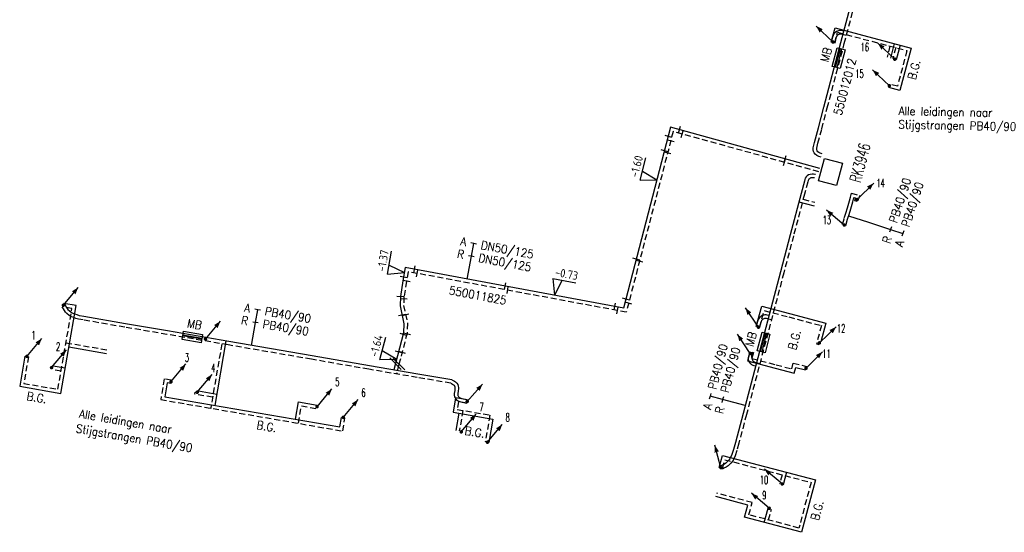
# Model space of a CAD drawing. Header units: millimetres. Extents: x 0 to 118212815, y 0 to 488348790.
# Tile 124 of 143: x 116244239 to 116350094, y 487863463 to 487918630. Entities that reach past the tile are written whole.
import ezdxf
from ezdxf.enums import TextEntityAlignment as Align

# ---------------------------------------------------------------- set-up
doc = ezdxf.new("R2010")
doc.units = ezdxf.units.MM
doc.header["$LTSCALE"] = 200
doc.linetypes.add('HIDDEN2', pattern=[4.7625, 3.175, -1.5875])
for name, color, linetype in [('WW-C-isolatieovergang', 7, 'Continuous'), ('WW-C-KAST', 7, 'Continuous'), ('WW-C-mof', 7, 'Continuous'), ('WW-C-stijgstrang', 7, 'Continuous'), ('WW-I-diam', 7, 'Continuous'), ('WW-I-info', 7, 'Continuous'), ('WW-I-mantelbuis', 7, 'Continuous'), ('WW-I-NAP', 7, 'Continuous'), ('WW-L-aanvoer', 3, 'Continuous'), ('WW-L-mantelbuis', 3, 'Continuous'), ('WW-L-retour', 3, 'HIDDEN2')]:
    doc.layers.add(name, color=color, linetype=linetype)
doc.styles.add('DIN17', font='ROMANS.SHX', dxfattribs={"width": 0.9})
doc.styles.add('ISOCP', font='ISOCP.SHX')

# ---------------------------------------------------------------- blocks, each defined once
blk = doc.blocks.new('LR-mof')
at = {"color": 0, "linetype": 'ByBlock', "lineweight": -2}
blk.add_line((0, -0.75), (0, 0.75), dxfattribs=at)
blk = doc.blocks.new('nap1')
at = {"color": 0, "linetype": 'Continuous', "lineweight": -3}
for p, q in [((-1, 3.5), (0, 0)), ((-1, 3.5), (4, 3.5)), ((1, 3.5), (0, 0))]:
    blk.add_line(p, q, dxfattribs=at)
at = {"color": 0, "linetype": 'Continuous', "lineweight": -3, "style": 'ISOCP'}
for tag, p in [('*1', (1.7, 5)), ('*2', (4, 1.5))]:
    blk.add_attdef(tag, text='', height=1.8, dxfattribs=at).set_placement(p, align=Align.MIDDLE)
blk = doc.blocks.new('LR-styg')
at = {"color": 0, "lineweight": -3}
blk.add_line((0, 0), (2.5, 4.33), dxfattribs=at)
at = {"color": 0, "lineweight": -3, "const_width": 0.375}
blk.add_lwpolyline([(-0.19, 0, 1), (0.19, 0, 1)], format="xyb", close=True, dxfattribs=at)
at = {"color": 0, "lineweight": -3}
blk.add_solid([(2.5, 4.33), (1.32, 3.28), (2.18, 2.78)], dxfattribs=at)
at = {"color": 7, "linetype": 'ByBlock', "lineweight": -2, "style": 'DIN17', "width": 0.5}
blk.add_attdef('*1', text='', height=1.8, dxfattribs=at).set_placement((0, -2.5), align=Align.MIDDLE)
blk = doc.blocks.new('LR-DIAB2')
at = {"color": 0, "linetype": 'Continuous', "lineweight": -3}
blk.add_line((0, 5), (0, 7.8), dxfattribs=at)
at = {"color": 0, "lineweight": -3}
blk.add_line((0, 0), (0, 5), dxfattribs=at)
for points in [[(0.61, 7.8), (0, 7.8), (-0.61, 7.8)], [(0.61, 5), (0, 5), (-0.61, 5)]]:
    blk.add_lwpolyline(points, dxfattribs=at)
at = {"color": 1, "lineweight": -3, "style": 'DIN17', "width": 0.9}
for tag, p in [('*1', (-1.61, 7.8)), ('*2', (-1.61, 5.02))]:
    blk.add_attdef(tag, text='', height=1.8, dxfattribs=at).set_placement(p, align=Align.MIDDLE_RIGHT)
for tag, p in [('*11', (1.61, 7.8)), ('*12', (1.61, 5))]:
    blk.add_attdef(tag, text='', height=1.8, dxfattribs=at).set_placement(p, align=Align.MIDDLE_LEFT)
blk = doc.blocks.new('LR-DIAO2')
at = {"color": 0, "lineweight": -3}
blk.add_line((0, 0), (0, -5), dxfattribs=at)
at = {"color": 0, "linetype": 'Continuous', "lineweight": -3}
blk.add_line((0, -5), (0, -7.8), dxfattribs=at)
at = {"color": 0, "lineweight": -3}
for points in [[(0.61, -5), (0, -5), (-0.61, -5)], [(0.61, -7.8), (0, -7.8), (-0.61, -7.8)]]:
    blk.add_lwpolyline(points, dxfattribs=at)
at = {"color": 1, "lineweight": -3, "style": 'DIN17', "width": 0.9}
for tag, p in [('*1', (-1.61, -5)), ('*2', (-1.61, -7.78))]:
    blk.add_attdef(tag, text='', height=1.8, dxfattribs=at).set_placement(p, align=Align.MIDDLE_RIGHT)
for tag, p in [('*11', (1.61, -5)), ('*12', (1.61, -7.8))]:
    blk.add_attdef(tag, text='', height=1.8, dxfattribs=at).set_placement(p, align=Align.MIDDLE_LEFT)
blk = doc.blocks.new('LR-isoov')
at = {"color": 0, "linetype": 'ByBlock', "lineweight": -2}
blk.add_line((0.87, 1.5), (-0.87, -1.5), dxfattribs=at)
blk = doc.blocks.new('LR-kast')
at = {"color": 0, "linetype": 'ByBlock', "lineweight": -3}
blk.add_lwpolyline([(-2.5, 2), (2.5, 2), (2.5, -2), (-2.5, -2)], close=True, dxfattribs=at)
at = {"color": 7, "linetype": 'ByBlock', "lineweight": -3, "style": 'DIN17', "width": 0.7}
for tag, p in [('*1', (0, 5)), ('*2', (0, -5))]:
    blk.add_attdef(tag, text='', height=2.5, dxfattribs=at).set_placement(p, align=Align.MIDDLE)
at = {"color": 0, "linetype": 'ByBlock', "lineweight": -2, "style": 'DIN17', "width": 0.3, "flags": 1}
for tag, p in [('OCODE', (5, 1.25)), ('NCODE', (10, 1.25)), ('BC', (15, 1.25)), ('RK', (20, 1.25)), ('ST', (5, -1.25)), ('VCODE', (10, -1.25)), ('NIVO', (15, -1.25)), ('IMM', (20, -1.25))]:
    blk.add_attdef(tag, text='', height=1.8, dxfattribs=at).set_placement(p, align=Align.MIDDLE)
blk = doc.blocks.new('LR-hyp')
at = {"color": 7, "linetype": 'ByBlock', "lineweight": -3, "style": 'DIN17', "width": 0.9}
blk.add_attdef('*1', text='', height=1.8, dxfattribs=at).set_placement((0, 0), align=Align.MIDDLE)
at = {"color": 7, "linetype": 'ByBlock', "lineweight": -2, "style": 'DIN17', "width": 0.9, "flags": 1}
blk.add_attdef('*2', text='', height=1.8, dxfattribs=at).set_placement((0, -5), align=Align.MIDDLE)

msp = doc.modelspace()

# ---------------------------------------------------------------- linework, layer by layer
at = {"layer": 'WW-I-diam', "lineweight": -3}
msp.add_line((116333359, 487897530), (116335480, 487896831), dxfattribs=at)
at = {"layer": 'WW-L-aanvoer', "lineweight": -3}
for p, q in [((116332527, 487916169), (116334121, 487922208)), ((116332047, 487917346), (116331952, 487917286)), ((116332150, 487917400), (116332047, 487917346)), ((116332253, 487917438), (116332150, 487917400)), ((116332369, 487917458), (116332253, 487917438)), ((116332498, 487917464), (116332369, 487917458)), ((116332666, 487917444), (116332498, 487917464)), ((116332851, 487917396), (116332666, 487917444)), ((116331623, 487916756), (116331492, 487916212)), ((116331765, 487917091), (116331623, 487916756)), ((116331875, 487917231), (116331765, 487917091)), ((116331952, 487917286), (116331875, 487917231)), ((116330695, 487909230), (116332527, 487916169)), ((116330105, 487906986), (116330695, 487909230)), ((116329689, 487905419), (116330105, 487906986)), ((116329543, 487904836), (116329689, 487905419)), ((116329552, 487904614), (116329543, 487904836)), ((116329590, 487904443), (116329552, 487904614)), ((116329664, 487904306), (116329590, 487904443)), ((116329764, 487904160), (116329664, 487904306)), ((116329947, 487904003), (116329764, 487904160)), ((116330156, 487903897), (116329947, 487904003)), ((116330398, 487903823), (116330156, 487903897)), ((116328700, 487901585), (116328641, 487901437)), ((116328785, 487901705), (116328700, 487901585)), ((116328897, 487901813), (116328785, 487901705)), ((116329053, 487901918), (116328897, 487901813)), ((116329222, 487901971), (116329053, 487901918)), ((116329429, 487902004), (116329222, 487901971)), ((116329580, 487902002), (116329429, 487902004)), ((116329717, 487901986), (116329580, 487902002)), ((116329800, 487901964), (116329717, 487901986)), ((116328596, 487901261), (116328246, 487899938)), ((116328641, 487901437), (116328596, 487901261)), ((116328246, 487899938), (116327068, 487895483)), ((116333823, 487899024), (116333934, 487899443)), ((116333934, 487899443), (116333946, 487899485)), ((116333946, 487899485), (116334070, 487899452)), ((116334070, 487899452), (116333989, 487899154)), ((116328009, 487899044), (116329641, 487898613)), ((116333595, 487898258), (116333755, 487898773)), ((116333755, 487898773), (116333823, 487899024)), ((116333989, 487899154), (116334228, 487899089)), ((116333250, 487897155), (116333279, 487897264)), ((116333279, 487897264), (116333314, 487897384)), ((116333314, 487897384), (116333404, 487897675)), ((116333404, 487897675), (116333595, 487898258)), ((116333072, 487896485), (116333250, 487897155)), ((116327068, 487895483), (116326022, 487891492)), ((116326022, 487891492), (116322003, 487876249)), ((116249269, 487887699), (116249056, 487888082)), ((116249381, 487887532), (116249269, 487887699)), ((116323411, 487885615), (116324021, 487887790)), ((116324021, 487887790), (116327018, 487887005)), ((116249476, 487887387), (116249381, 487887532)), ((116249567, 487887293), (116249476, 487887387)), ((116249776, 487887122), (116249567, 487887293)), ((116249973, 487887006), (116249776, 487887122)), ((116250170, 487886928), (116249973, 487887006)), ((116250403, 487886855), (116250170, 487886928)), ((116250669, 487886777), (116250403, 487886855)), ((116251131, 487886687), (116250669, 487886777)), ((116255616, 487885911), (116251131, 487886687)), ((116323873, 487886667), (116323796, 487886601)), ((116323950, 487886723), (116323873, 487886667)), ((116324078, 487886796), (116323950, 487886723)), ((116324228, 487886846), (116324078, 487886796)), ((116324360, 487886857), (116324228, 487886846)), ((116324494, 487886857), (116324360, 487886857)), ((116324596, 487886841), (116324494, 487886857)), ((116324783, 487886791), (116324596, 487886841)), ((116327018, 487887005), (116330896, 487885978)), ((116260130, 487885137), (116255616, 487885911)), ((116323482, 487885886), (116323411, 487885615)), ((116323596, 487886271), (116323482, 487885886)), ((116323634, 487886376), (116323596, 487886271)), ((116323696, 487886484), (116323634, 487886376)), ((116323796, 487886601), (116323696, 487886484)), ((116330896, 487885978), (116330355, 487883975)), ((116266735, 487883998), (116260130, 487885137)), ((116266411, 487884053), (116265212, 487877097)), ((116275669, 487882458), (116266735, 487883998)), ((116281837, 487881385), (116275669, 487882458)), ((116322659, 487882560), (116322487, 487881907)), ((116322582, 487882250), (116322659, 487882560)), ((116287044, 487880500), (116281837, 487881385)), ((116284639, 487881614), (116284461, 487880939)), ((116322487, 487881907), (116325466, 487881121)), ((116322595, 487882125), (116322582, 487882250)), ((116322646, 487881902), (116322595, 487882125)), ((116322727, 487881733), (116322646, 487881902)), ((116322834, 487881601), (116322727, 487881733)), ((116322959, 487881495), (116322834, 487881601)), ((116323084, 487881418), (116322959, 487881495)), ((116323196, 487881367), (116323084, 487881418)), ((116323342, 487881328), (116323196, 487881367)), ((116290704, 487879870), (116287044, 487880500)), ((116325466, 487881121), (116327514, 487880581)), ((116327514, 487880581), (116327682, 487881217)), ((116327682, 487881217), (116328728, 487880940)), ((116290704, 487879870), (116290838, 487879814)), ((116290838, 487879814), (116290968, 487879736)), ((116290968, 487879736), (116291109, 487879658)), ((116291109, 487879658), (116291241, 487879527)), ((116291241, 487879527), (116291331, 487879377)), ((116291331, 487879377), (116291396, 487879198)), ((116265419, 487878300), (116263455, 487878638)), ((116291340, 487878354), (116291326, 487878251)), ((116291326, 487878251), (116291342, 487878195)), ((116291383, 487878684), (116291340, 487878354)), ((116291342, 487878195), (116291380, 487878135)), ((116291409, 487878899), (116291383, 487878684)), ((116291396, 487879198), (116291409, 487879035)), ((116291409, 487879035), (116291409, 487878899)), ((116291380, 487878135), (116291462, 487878018)), ((116291462, 487878018), (116291527, 487877955)), ((116291527, 487877955), (116291599, 487877921)), ((116291599, 487877921), (116291757, 487877862)), ((116291757, 487877862), (116292384, 487877732)), ((116322003, 487876249), (116321184, 487873140)), ((116321184, 487873140), (116320973, 487872387)), ((116320790, 487871837), (116320595, 487871387)), ((116320973, 487872387), (116320790, 487871837)), ((116319999, 487870805), (116319767, 487870690)), ((116320172, 487870915), (116319999, 487870805)), ((116320424, 487871148), (116320172, 487870915)), ((116320595, 487871387), (116320424, 487871148)), ((116319767, 487870690), (116319465, 487870532))]:
    msp.add_line(p, q, dxfattribs=at)
at = {"layer": 'WW-L-aanvoer'}
for p, q in [((116331493, 487916216), (116331896, 487917742)), ((116331896, 487917742), (116340086, 487915577)), ((116338263, 487916059), (116337851, 487914504)), ((116338888, 487915894), (116338473, 487914325)), ((116340086, 487915577), (116338878, 487911005)), ((116338878, 487911005), (116337665, 487911325)), ((116314220, 487907058), (116309172, 487887585)), ((116330273, 487902626), (116314220, 487907058)), ((116285692, 487891947), (116285448, 487890522)), ((116309177, 487887588), (116285692, 487891947)), ((116285448, 487890522), (116285168, 487888848)), ((116285168, 487888848), (116285127, 487887837)), ((116248665, 487878418), (116250294, 487887874)), ((116250294, 487887874), (116248974, 487888101)), ((116285127, 487887837), (116285551, 487885916)), ((116285551, 487885916), (116285517, 487884943)), ((116285517, 487884943), (116284639, 487881614)), ((116244798, 487882423), (116244239, 487879181)), ((116249527, 487883419), (116253586, 487882719)), ((116249130, 487881117), (116247837, 487881340)), ((116260096, 487879535), (116259841, 487878054)), ((116260472, 487879470), (116260096, 487879535)), ((116244239, 487879181), (116248665, 487878418)), ((116259841, 487878054), (116278662, 487874811)), ((116273897, 487875632), (116274220, 487877503)), ((116274220, 487877503), (116276217, 487877159)), ((116291097, 487877949), (116290827, 487876384)), ((116292377, 487877728), (116291097, 487877949)), ((116290827, 487876384), (116295097, 487875649)), ((116291445, 487876278), (116291127, 487874431)), ((116278662, 487874811), (116278838, 487875830)), ((116295097, 487875649), (116294661, 487873119)), ((116319443, 487870451), (116319785, 487871743)), ((116319785, 487871743), (116329780, 487869101)), ((116326665, 487869924), (116326308, 487868576)), ((116329780, 487869101), (116328289, 487863463)), ((116322528, 487866398), (116319092, 487867306)), ((116322179, 487865079), (116322528, 487866398)), ((116324286, 487864522), (116324692, 487866059)), ((116328289, 487863463), (116322179, 487865079))]:
    msp.add_line(p, q, dxfattribs=at)
at = {"layer": 'WW-L-mantelbuis', "lineweight": -3}
for points in [[(116331592, 487913608), (116332120, 487915606), (116332603, 487915479), (116332076, 487913480)], [(116331958, 487913505), (116332488, 487915513), (116332972, 487915385), (116332442, 487913377)], [(116263746, 487883871), (116261706, 487884225), (116261792, 487884718), (116263832, 487884364)], [(116263811, 487884248), (116261771, 487884600), (116261856, 487885093), (116263896, 487884741)], [(116323525, 487883003), (116324053, 487885004), (116324537, 487884877), (116324009, 487882875)], [(116323893, 487882908), (116324421, 487884907), (116324904, 487884780), (116324377, 487882780)]]:
    msp.add_lwpolyline(points, close=True, dxfattribs=at)
at = {"layer": 'WW-L-retour', "lineweight": -3}
for p, q in [((116332894, 487916072), (116334489, 487922111)), ((116331985, 487916636), (116331860, 487916117)), ((116332095, 487916896), (116331985, 487916636)), ((116332139, 487916953), (116332095, 487916896)), ((116332163, 487916970), (116332139, 487916953)), ((116332237, 487917016), (116332163, 487916970)), ((116332305, 487917052), (116332237, 487917016)), ((116332353, 487917070), (116332305, 487917052)), ((116332411, 487917080), (116332353, 487917070)), ((116332484, 487917083), (116332411, 487917080)), ((116332595, 487917070), (116332484, 487917083)), ((116333121, 487916931), (116332595, 487917070)), ((116331062, 487909133), (116332894, 487916072)), ((116330472, 487906889), (116331062, 487909133)), ((116330057, 487905324), (116330472, 487906889)), ((116329925, 487904797), (116330057, 487905324)), ((116329930, 487904663), (116329925, 487904797)), ((116329949, 487904576), (116329930, 487904663)), ((116329988, 487904504), (116329949, 487904576)), ((116330049, 487904416), (116329988, 487904504)), ((116330160, 487904321), (116330049, 487904416)), ((116330298, 487904251), (116330160, 487904321)), ((116330510, 487904186), (116330298, 487904251)), ((116329137, 487901516), (116329074, 487901456)), ((116329220, 487901572), (116329137, 487901516)), ((116329310, 487901600), (116329220, 487901572)), ((116329457, 487901624), (116329310, 487901600)), ((116329556, 487901623), (116329457, 487901624)), ((116329646, 487901612), (116329556, 487901623)), ((116329703, 487901597), (116329646, 487901612)), ((116328963, 487901165), (116328613, 487899841)), ((116329003, 487901319), (116328963, 487901165)), ((116329036, 487901402), (116329003, 487901319)), ((116329074, 487901456), (116329036, 487901402)), ((116328613, 487899841), (116327435, 487895386)), ((116333456, 487899122), (116333567, 487899541)), ((116333567, 487899541), (116333678, 487899949)), ((116333678, 487899949), (116334537, 487899721)), ((116334537, 487899721), (116334441, 487899369)), ((116328474, 487899314), (116329738, 487898981)), ((116333042, 487897791), (116333233, 487898373)), ((116333233, 487898373), (116333390, 487898879)), ((116333390, 487898879), (116333456, 487899122)), ((116332705, 487896582), (116332882, 487897252)), ((116332882, 487897252), (116332913, 487897367)), ((116332913, 487897367), (116332951, 487897494)), ((116332951, 487897494), (116333042, 487897791)), ((116327435, 487895386), (116326390, 487891395)), ((116326390, 487891395), (116322370, 487876152)), ((116248945, 487887500), (116248812, 487887739)), ((116249065, 487887321), (116248945, 487887500)), ((116249178, 487887149), (116249065, 487887321)), ((116249309, 487887013), (116249178, 487887149)), ((116249558, 487886809), (116249309, 487887013)), ((116249806, 487886663), (116249558, 487886809)), ((116250043, 487886570), (116249806, 487886663)), ((116323777, 487885516), (116324286, 487887328)), ((116324286, 487887328), (116326921, 487886637)), ((116250293, 487886491), (116250043, 487886570)), ((116250579, 487886408), (116250293, 487886491)), ((116251062, 487886314), (116250579, 487886408)), ((116255551, 487885536), (116251062, 487886314)), ((116323848, 487885783), (116323777, 487885516)), ((116323956, 487886151), (116323848, 487885783)), ((116323980, 487886216), (116323956, 487886151)), ((116324008, 487886264), (116323980, 487886216)), ((116324065, 487886331), (116324008, 487886264)), ((116324108, 487886368), (116324065, 487886331)), ((116324157, 487886403), (116324108, 487886368)), ((116324234, 487886447), (116324157, 487886403)), ((116324305, 487886471), (116324234, 487886447)), ((116324376, 487886477), (116324305, 487886471)), ((116324463, 487886477), (116324376, 487886477)), ((116324518, 487886468), (116324463, 487886477)), ((116325054, 487886327), (116324518, 487886468)), ((116326921, 487886637), (116330429, 487885708)), ((116330429, 487885708), (116329899, 487883744)), ((116260065, 487884762), (116255551, 487885536)), ((116266670, 487883623), (116260065, 487884762)), ((116265972, 487883744), (116264773, 487876787)), ((116275604, 487882084), (116266670, 487883623)), ((116329899, 487883744), (116330159, 487883667)), ((116323118, 487882810), (116322951, 487882177)), ((116322969, 487882402), (116322980, 487882846)), ((116322980, 487882846), (116323118, 487882810)), ((116281773, 487881011), (116275604, 487882084)), ((116285014, 487881547), (116284740, 487880506)), ((116322951, 487882177), (116325563, 487881488)), ((116322963, 487882262), (116322969, 487882402)), ((116322971, 487882187), (116322963, 487882262)), ((116323007, 487882028), (116322971, 487882187)), ((116323050, 487881937), (116323007, 487882028)), ((116323106, 487881869), (116323050, 487881937)), ((116323184, 487881803), (116323106, 487881869)), ((116323263, 487881754), (116323184, 487881803)), ((116323324, 487881726), (116323263, 487881754)), ((116323807, 487881599), (116323324, 487881726)), ((116325563, 487881488), (116327243, 487881045)), ((116327243, 487881045), (116327411, 487881682)), ((116327411, 487881682), (116328826, 487881307)), ((116286980, 487880126), (116281773, 487881011)), ((116290598, 487879502), (116286980, 487880126)), ((116290598, 487879502), (116290667, 487879474)), ((116290667, 487879474), (116290778, 487879407)), ((116290778, 487879407), (116290879, 487879351)), ((116290879, 487879351), (116290939, 487879291)), ((116290939, 487879291), (116290986, 487879212)), ((116263069, 487878319), (116263111, 487878562)), ((116264980, 487877990), (116263069, 487878319)), ((116290963, 487878403), (116290940, 487878224)), ((116290940, 487878224), (116290991, 487878038)), ((116291006, 487878731), (116290963, 487878403)), ((116290986, 487879212), (116291021, 487879116)), ((116291029, 487878923), (116291006, 487878731)), ((116291021, 487879116), (116291029, 487879021)), ((116291029, 487879021), (116291029, 487878923)), ((116290991, 487878038), (116291065, 487877923)), ((116291065, 487877923), (116291171, 487877772)), ((116291171, 487877772), (116291306, 487877639)), ((116291306, 487877639), (116291451, 487877571)), ((116291451, 487877571), (116291651, 487877495)), ((116291651, 487877495), (116292307, 487877360)), ((116322370, 487876152), (116321551, 487873040)), ((116321551, 487873040), (116321336, 487872276)), ((116321336, 487872276), (116321145, 487871701)), ((116320710, 487870895), (116320405, 487870613)), ((116320927, 487871198), (116320710, 487870895)), ((116321145, 487871701), (116320927, 487871198)), ((116319940, 487870351), (116319789, 487870273)), ((116320186, 487870473), (116319940, 487870351)), ((116320405, 487870613), (116320186, 487870473))]:
    msp.add_line(p, q, dxfattribs=at)
at = {"layer": 'WW-L-retour'}
for p, q in [((116331860, 487916119), (116332167, 487917278)), ((116332167, 487917278), (116339622, 487915306)), ((116337798, 487915789), (116337484, 487914601)), ((116338423, 487915623), (116338106, 487914422)), ((116339622, 487915306), (116338607, 487911469)), ((116338607, 487911469), (116337762, 487911693)), ((116314491, 487906589), (116309453, 487887154)), ((116330171, 487902259), (116314491, 487906589)), ((116286001, 487891503), (116285822, 487890459)), ((116309448, 487887151), (116286001, 487891503)), ((116285822, 487890459), (116285546, 487888809)), ((116285546, 487888809), (116285509, 487887871)), ((116249855, 487887564), (116248909, 487887727)), ((116285509, 487887871), (116285932, 487885951)), ((116248355, 487878857), (116249855, 487887564)), ((116285932, 487885951), (116285895, 487884887)), ((116285895, 487884887), (116285014, 487881547)), ((116249217, 487883858), (116253651, 487883094)), ((116245173, 487882359), (116244678, 487879491)), ((116248691, 487880807), (116247772, 487880966)), ((116244678, 487879491), (116248355, 487878857)), ((116259786, 487879974), (116259402, 487877744)), ((116260536, 487879845), (116259786, 487879974)), ((116259402, 487877744), (116278972, 487874372)), ((116291407, 487877510), (116291266, 487876694)), ((116292312, 487877354), (116291407, 487877510)), ((116274207, 487875193), (116274530, 487877064)), ((116274530, 487877064), (116276152, 487876785)), ((116291266, 487876694), (116294787, 487876088)), ((116291884, 487876588), (116291501, 487874367)), ((116294787, 487876088), (116294287, 487873183)), ((116278972, 487874372), (116279212, 487875766)), ((116319811, 487870354), (116320055, 487871279)), ((116320055, 487871279), (116329315, 487868830)), ((116326200, 487869654), (116325941, 487868673)), ((116329315, 487868830), (116328019, 487863928)), ((116322992, 487866668), (116319190, 487867673)), ((116322644, 487865349), (116322992, 487866668)), ((116324750, 487864792), (116325059, 487865962)), ((116328019, 487863928), (116322644, 487865349))]:
    msp.add_line(p, q, dxfattribs=at)

# ---------------------------------------------------------------- block references
at = {"layer": 'WW-C-isolatieovergang', "linetype": 'Continuous', "lineweight": -3}
for p, xscale, yscale, zscale, rotation in [((116284639, 487881614), 500, 500, 500, 75.2337), ((116285014, 487881547), 500.0000000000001, 500.0000000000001, 500.0000000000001, 255.2337000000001)]:
    msp.add_blockref('LR-isoov', p, dxfattribs=dict(at, xscale=xscale, yscale=yscale, zscale=zscale, rotation=rotation))
at = {"layer": 'WW-C-KAST', "linetype": 'Continuous'}
ref = msp.add_blockref('LR-kast', (116331401, 487902239), dxfattribs=dict(at, xscale=499.9999999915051, yscale=499.9999999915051, zscale=499.9999999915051, rotation=75.32311230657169))
ref.add_attrib('*1', 'RK3946', dxfattribs={"layer": '0', "color": 7, "linetype": 'ByBlock', "lineweight": -3, "height": 1250, "rotation": 75.32311, "style": 'DIN17', "width": 0.65}).set_placement((116334578, 487903234), align=Align.MIDDLE)
at = {"layer": 'WW-C-mof'}
for p, xscale, yscale, zscale, rotation in [((116315184, 487906792), 500, 500, 500, 344.5640549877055), ((116313969, 487906090), 499.9999999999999, 499.9999999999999, 499.9999999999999, 255.4671899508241), ((116314240, 487905621), 499.9999999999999, 499.9999999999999, 499.9999999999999, 255.4671899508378), ((116315455, 487906323), 500.0000000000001, 500.0000000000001, 500.0000000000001, 344.5640549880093), ((116286675, 487891764), 499.9999999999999, 499.9999999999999, 499.9999999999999, 349.485799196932), ((116310880, 487892659), 500.0000000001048, 500.0000000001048, 500.0000000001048, 255.4671899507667), ((116285523, 487890961), 499.9999999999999, 499.9999999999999, 499.9999999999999, 260.2612287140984), ((116286985, 487891320), 500, 500, 500, 349.4857991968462), ((116285832, 487890517), 500.0000000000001, 500.0000000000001, 500.0000000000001, 260.2612287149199), ((116296395, 487889960), 499.9999999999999, 499.9999999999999, 499.9999999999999, 169.485799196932), ((116296666, 487889523), 500, 500, 500, 169.4857991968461), ((116285167, 487888836), 500.0000000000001, 500.0000000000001, 500.0000000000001, 87.72395124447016), ((116308193, 487887770), 499.9999999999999, 499.9999999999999, 499.9999999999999, 169.485799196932), ((116308465, 487887334), 500, 500, 500, 169.4857991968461), ((116309423, 487888553), 500.0000000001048, 500.0000000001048, 500.0000000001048, 75.46718995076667), ((116309704, 487888122), 500.0000000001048, 500.0000000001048, 500.0000000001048, 75.46718995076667), ((116285343, 487886860), 499.9999999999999, 499.9999999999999, 499.9999999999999, 282.4275030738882), ((116285724, 487886894), 500, 500, 500, 282.4275030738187), ((116285476, 487884790), 500, 500, 500, 255.23371356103)]:
    msp.add_blockref('LR-mof', p, dxfattribs=dict(at, xscale=xscale, yscale=yscale, zscale=zscale, rotation=rotation))
at = {"layer": 'WW-C-mof', "linetype": 'Continuous'}
for p, xscale, yscale, zscale, rotation in [((116313560, 487904514), 499.9999999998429, 499.9999999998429, 499.9999999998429, 75.4672329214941), ((116313891, 487904275), 499.9999999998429, 499.9999999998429, 499.9999999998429, 75.4672329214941), ((116326453, 487903286), 499.9999999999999, 499.9999999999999, 499.9999999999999, 344.5641), ((116326543, 487903655), 499.9999999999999, 499.9999999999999, 499.9999999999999, 344.5641), ((116310538, 487892856), 499.9999999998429, 499.9999999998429, 499.9999999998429, 75.4672329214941), ((116285537, 487888561), 500.0000000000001, 500.0000000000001, 500.0000000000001, 87.724), ((116285876, 487884817), 500, 500, 500, 75.2337), ((116284970, 487882871), 500, 500, 500, 75.2337), ((116285349, 487882816), 500, 500, 500, 75.2337)]:
    msp.add_blockref('LR-mof', p, dxfattribs=dict(at, xscale=xscale, yscale=yscale, zscale=zscale, rotation=rotation))
at = {"layer": 'WW-C-stijgstrang', "linetype": 'Continuous', "lineweight": -3}
for p, xscale, yscale, zscale, rotation in [((116331678, 487916224), 500.0000000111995, 499.9999999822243, 500, 76.46962079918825), ((116248932, 487887900), 499.9999999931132, 499.9999999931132, 499.9999999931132, 350.2242803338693), ((116323656, 487885539), 500.0000000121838, 499.999999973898, 499.9999999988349, 63.7406307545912), ((116264214, 487884264), 499.9999999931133, 499.9999999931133, 499.9999999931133, 350.2242803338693), ((116322781, 487882710), 500.0000000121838, 499.9999999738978, 499.9999999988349, 63.7406307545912), ((116292344, 487877541), 500.0000000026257, 500.0000000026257, 500.0000000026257, 348.337449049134), ((116319626, 487870413), 499.9999999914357, 499.9999999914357, 499.9999999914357, 45)]:
    msp.add_blockref('LR-styg', p, dxfattribs=dict(at, xscale=xscale, yscale=yscale, zscale=zscale, rotation=rotation))
ref = msp.add_blockref('LR-styg', (116338317, 487914378), dxfattribs=dict(at, xscale=500.0000000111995, yscale=499.9999999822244, zscale=500, rotation=76.46962079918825))
ref.add_attrib('*1', '16', dxfattribs={"layer": '0', "color": 1, "linetype": 'ByBlock', "lineweight": -2, "height": 900, "style": 'DIN17', "width": 0.5}).set_placement((116335104, 487915684), align=Align.MIDDLE)
ref = msp.add_blockref('LR-styg', (116337741, 487911514), dxfattribs=dict(at, xscale=500.0000000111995, yscale=499.9999999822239, zscale=500, rotation=76.46962079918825))
ref.add_attrib('*1', '15', dxfattribs={"layer": '0', "color": 1, "linetype": 'ByBlock', "lineweight": -2, "height": 900, "style": 'DIN17', "width": 0.5}).set_placement((116334528, 487912820), align=Align.MIDDLE)
ref = msp.add_blockref('LR-styg', (116334278, 487899274), dxfattribs=dict(at, xscale=500.0000000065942, yscale=500.0000000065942, zscale=500.0000000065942, rotation=344.8492687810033))
ref.add_attrib('*1', '14', dxfattribs={"layer": '0', "color": 1, "linetype": 'ByBlock', "lineweight": -2, "height": 900, "style": 'DIN17', "width": 0.5}).set_placement((116336794, 487901053), align=Align.MIDDLE)
ref = msp.add_blockref('LR-styg', (116332889, 487896532), dxfattribs=dict(at, xscale=500.0000000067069, yscale=500.0000000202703, zscale=500.0000000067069, rotation=80))
ref.add_attrib('*1', '13', dxfattribs={"layer": '0', "color": 1, "linetype": 'ByBlock', "lineweight": -2, "height": 900, "style": 'DIN17', "width": 0.5}).set_placement((116331021, 487897079), align=Align.MIDDLE)
ref = msp.add_blockref('LR-styg', (116330213, 487883851), dxfattribs=dict(at, xscale=500.0000000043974, yscale=500.0000000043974, zscale=500.0000000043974, rotation=343.6855629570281))
ref.add_attrib('*1', '12', dxfattribs={"layer": '0', "color": 1, "linetype": 'ByBlock', "lineweight": -2, "height": 900, "style": 'DIN17', "width": 0.5}).set_placement((116332548, 487885399), align=Align.MIDDLE)
ref = msp.add_blockref('LR-styg', (116245015, 487882401), dxfattribs=dict(at, xscale=499.9999999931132, yscale=499.9999999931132, zscale=499.9999999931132, rotation=350.2242803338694))
ref.add_attrib('*1', '1', dxfattribs={"layer": '0', "color": 1, "linetype": 'ByBlock', "lineweight": -2, "height": 900, "style": 'DIN17', "width": 0.5}).set_placement((116245724, 487884674), align=Align.MIDDLE)
ref = msp.add_blockref('LR-styg', (116247663, 487881183), dxfattribs=dict(at, xscale=499.9999999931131, yscale=499.9999999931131, zscale=499.9999999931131, rotation=350.2242803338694))
ref.add_attrib('*1', '2', dxfattribs={"layer": '0', "color": 1, "linetype": 'ByBlock', "lineweight": -2, "height": 900, "style": 'DIN17', "width": 0.5}).set_placement((116248371, 487883456), align=Align.MIDDLE)
ref = msp.add_blockref('LR-styg', (116260504, 487879657), dxfattribs=dict(at, xscale=499.9999999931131, yscale=499.9999999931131, zscale=499.9999999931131, rotation=350.2242803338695))
ref.add_attrib('*1', '3', dxfattribs={"layer": '0', "color": 1, "linetype": 'ByBlock', "lineweight": -2, "height": 900, "style": 'DIN17', "width": 0.5}).set_placement((116262227, 487882274), align=Align.MIDDLE)
ref = msp.add_blockref('LR-styg', (116328778, 487881124), dxfattribs=dict(at, xscale=499.9999999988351, yscale=499.9999999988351, zscale=499.9999999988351, rotation=345.1525584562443))
ref.add_attrib('*1', '11', dxfattribs={"layer": '0', "color": 1, "linetype": 'ByBlock', "lineweight": -2, "height": 900, "style": 'DIN17', "width": 0.5}).set_placement((116330983, 487882687), align=Align.MIDDLE)
ref = msp.add_blockref('LR-styg', (116263322, 487878539), dxfattribs=dict(at, xscale=499.9999999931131, yscale=499.9999999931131, zscale=499.9999999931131, rotation=350.2242803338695))
ref.add_attrib('*1', '4', dxfattribs={"layer": '0', "color": 1, "linetype": 'ByBlock', "lineweight": -2, "height": 900, "style": 'DIN17', "width": 0.5}).set_placement((116265044, 487881155), align=Align.MIDDLE)
ref = msp.add_blockref('LR-styg', (116276207, 487876981), dxfattribs=dict(at, xscale=499.9999999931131, yscale=499.9999999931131, zscale=499.9999999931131, rotation=350.2242803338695))
ref.add_attrib('*1', '5', dxfattribs={"layer": '0', "color": 1, "linetype": 'ByBlock', "lineweight": -2, "height": 900, "style": 'DIN17', "width": 0.5}).set_placement((116278385, 487879650), align=Align.MIDDLE)
ref = msp.add_blockref('LR-styg', (116279022, 487875831), dxfattribs=dict(at, xscale=499.9999999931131, yscale=499.9999999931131, zscale=499.9999999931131, rotation=350.2242803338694))
ref.add_attrib('*1', '6', dxfattribs={"layer": '0', "color": 1, "linetype": 'ByBlock', "lineweight": -2, "height": 900, "style": 'DIN17', "width": 0.5}).set_placement((116281199, 487878499), align=Align.MIDDLE)
ref = msp.add_blockref('LR-styg', (116291714, 487874275), dxfattribs=dict(at, xscale=499.9999999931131, yscale=499.9999999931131, zscale=499.9999999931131, rotation=350.2242803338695))
ref.add_attrib('*1', '7', dxfattribs={"layer": '0', "color": 1, "linetype": 'ByBlock', "lineweight": -2, "height": 900, "style": 'DIN17', "width": 0.5}).set_placement((116293892, 487876944), align=Align.MIDDLE)
ref = msp.add_blockref('LR-styg', (116294528, 487873159), dxfattribs=dict(at, xscale=499.9999999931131, yscale=499.9999999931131, zscale=499.9999999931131, rotation=350.2242803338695))
ref.add_attrib('*1', '8', dxfattribs={"layer": '0', "color": 1, "linetype": 'ByBlock', "lineweight": -2, "height": 900, "style": 'DIN17', "width": 0.5}).set_placement((116296706, 487875828), align=Align.MIDDLE)
ref = msp.add_blockref('LR-styg', (116326214, 487868665), dxfattribs=dict(at, xscale=500.0000000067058, yscale=500.0000000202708, zscale=500.0000000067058, rotation=79.99999999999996))
ref.add_attrib('*1', '10', dxfattribs={"layer": '0', "color": 1, "linetype": 'ByBlock', "lineweight": -2, "height": 900, "style": 'DIN17', "width": 0.5}).set_placement((116324265, 487869110), align=Align.MIDDLE)
ref = msp.add_blockref('LR-styg', (116324816, 487866056), dxfattribs=dict(at, xscale=500.0000000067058, yscale=500.0000000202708, zscale=500.0000000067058, rotation=79.99999999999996))
ref.add_attrib('*1', '9', dxfattribs={"layer": '0', "color": 1, "linetype": 'ByBlock', "lineweight": -2, "height": 900, "style": 'DIN17', "width": 0.5}).set_placement((116324293, 487867467), align=Align.MIDDLE)
at = {"layer": 'WW-I-diam', "linetype": 'Continuous', "lineweight": -3}
for name, p, xscale, yscale, zscale, rotation, values in [('LR-DIAO2', (116335480, 487896831), 500.0000000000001, 500.0000000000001, 500.0000000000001, 71.77519307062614, {'*1': 'R', '*11': 'PB40/90', '*2': 'A', '*12': 'PB40/90'}), ('LR-DIAB2', (116292347, 487890711), 500, 500, 500, 349.485799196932, {'*1': 'A', '*11': 'DN50/125', '*2': 'R', '*12': 'DN50/125'}), ('LR-DIAB2', (116269163, 487883579), 500, 500, 500, 350.2244818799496, {'*1': 'A', '*11': 'PB40/90', '*2': 'R', '*12': 'PB40/90'}), ('LR-DIAB2', (116322230, 487877109), 500.0000000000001, 500.0000000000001, 500.0000000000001, 75.22845527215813, {'*1': 'A', '*11': 'PB40/90', '*2': 'R', '*12': 'PB40/90'})]:
    msp.add_blockref(name, p, dxfattribs=dict(at, xscale=xscale, yscale=yscale, zscale=zscale, rotation=rotation)).add_auto_attribs(values)
at = {"layer": 'WW-I-info', "linetype": 'Continuous', "xscale": 499.9999999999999, "yscale": 499.9999999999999, "zscale": 499.9999999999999}
for p, rotation, values in [((116332953, 487911418), 75.21214309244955, {'*1': '550012012'}), ((116293491, 487888966), 349.485799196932, {'*1': '550011825'})]:
    msp.add_blockref('LR-hyp', p, dxfattribs=dict(at, rotation=rotation)).add_auto_attribs(values)
at = {"layer": 'WW-I-NAP', "linetype": 'Continuous', "lineweight": -3}
ref = msp.add_blockref('nap1', (116312752, 487901397), dxfattribs=dict(at, xscale=499.9999999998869, yscale=499.9999999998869, zscale=499.9999999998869, rotation=75.46718994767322))
ref.add_attrib('*1', '-1.60', dxfattribs={"layer": '0', "color": 1, "linetype": 'Continuous', "lineweight": -3, "height": 900, "rotation": 75.46719, "style": 'ISOCP'}).set_placement((116310546, 487902848), align=Align.MIDDLE)
ref = msp.add_blockref('nap1', (116285605, 487891437), dxfattribs=dict(at, xscale=499.9999999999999, yscale=499.9999999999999, zscale=499.9999999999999, rotation=80.26122871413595))
ref.add_attrib('*1', '-1.37', dxfattribs={"layer": '0', "color": 1, "linetype": 'Continuous', "lineweight": -3, "height": 900, "rotation": 80.26123, "style": 'ISOCP'}).set_placement((116283285, 487892698), align=Align.MIDDLE)
ref = msp.add_blockref('nap1', (116301745, 487888967), dxfattribs=dict(at, xscale=500, yscale=500, zscale=500, rotation=349.4857991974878))
ref.add_attrib('*1', '-0.73', dxfattribs={"layer": '0', "color": 1, "linetype": 'Continuous', "lineweight": -3, "height": 900, "rotation": 349.4858, "style": 'ISOCP'}).set_placement((116303037, 487891270), align=Align.MIDDLE)
ref = msp.add_blockref('nap1', (116284772, 487882083), dxfattribs=dict(at, xscale=499.9999999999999, yscale=499.9999999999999, zscale=499.9999999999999, rotation=75.23371356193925))
ref.add_attrib('*1', '-1.64', dxfattribs={"layer": '0', "color": 1, "linetype": 'Continuous', "lineweight": -3, "height": 900, "rotation": 75.23371, "style": 'ISOCP'}).set_placement((116282571, 487883542), align=Align.MIDDLE)

# ---------------------------------------------------------------- texts
at = {"layer": 'WW-I-info', "style": 'DIN17', "width": 0.9}
for rotation, p in [(75.19005, (116340555, 487912089)), (75.19005, (116327694, 487883020)), (350.22428, (116244938, 487877708)), (350.22428, (116269656, 487874600)), (350.22428, (116292032, 487873986)), (75.19005, (116330132, 487864663))]:
    msp.add_text('B.G.', height=900, rotation=rotation, dxfattribs=at).set_placement(p)
at = {"layer": 'WW-I-info', "lineweight": -3, "style": 'DIN17', "width": 0.9}
for s, rotation, p in [('Alle leidingen naar ', 358.81732, (116338731, 487908378)), ('Stijgstrangen PB40/90', 358.81732, (116338701, 487906921)), ('Alle leidingen naar ', 350.2008, (116250582, 487875808)), ('Stijgstrangen PB40/90', 350.2008, (116250233, 487874226))]:
    msp.add_text(s, height=900, rotation=rotation, dxfattribs=at).set_placement(p)
at = {"layer": 'WW-I-mantelbuis', "lineweight": -3, "style": 'DIN17', "width": 0.9}
for rotation, p in [(75.20984, (116331373, 487914735)), (350.21503, (116262961, 487885409)), (75.22846, (116323306, 487884131))]:
    msp.add_text('MB', height=900, rotation=rotation, dxfattribs=at).set_placement(p, align=Align.CENTER)

doc.saveas('drawing.dxf')
